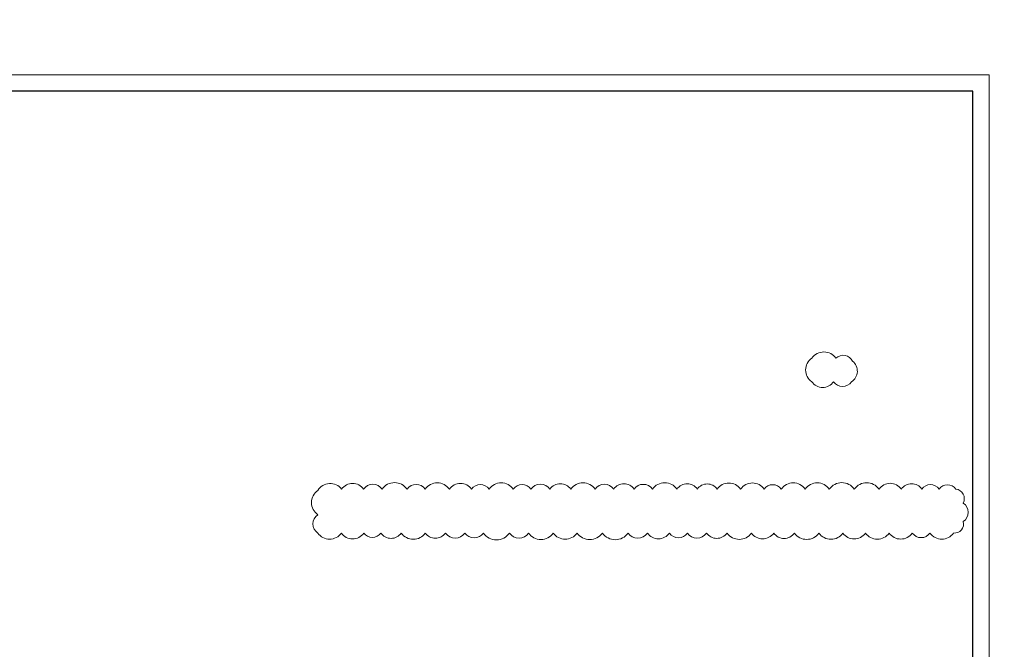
# Model space of a CAD drawing. Header units: millimetres. Extents: x -42044588 to 856694, y -806701 to 941911.
# Tile 62 of 256: x -51552 to -21516, y -424529 to -405341. Entities that reach past the tile are written whole.
import ezdxf

# ---------------------------------------------------------------- set-up
doc = ezdxf.new("R2010")
doc.units = ezdxf.units.MM
doc.layers.add('0 @ 100', color=7, linetype='Continuous')
doc.layers.add('ТОЛСТЫЕ_ОСНОВНЫЕ', color=6, linetype='Continuous')
doc.layers.add('907Сл Осевые', color=1, linetype='Continuous', lineweight=0)
doc.layers.add('ТОНКИЕ', color=7, linetype='Continuous', lineweight=9)
doc.styles.add('ГОСТ', font='GOST_Common.ttf')

# ---------------------------------------------------------------- blocks, each defined once
blk = doc.blocks.new('*U6686')
at = {"layer": 'ТОЛСТЫЕ_ОСНОВНЫЕ', "color": 6}
blk.add_lwpolyline([(20, 5), (886, 5), (886, 415), (20, 415)], close=True, dxfattribs=at)
at = {"layer": 'ТОНКИЕ'}
blk.add_lwpolyline([(0, 0), (891, 0), (891, 420), (0, 420)], close=True, dxfattribs=at)

msp = doc.modelspace()

# ---------------------------------------------------------------- linework, layer by layer
at = {"layer": '907Сл Осевые', "color": 240, "true_color": 0xed1f24}
for points in [[(-27392.262, -416374.011, 0.52056705), (-26722.344, -416374.011, 0.52056705), (-26177.775, -416374.011, 0.52056705), (-26144.333, -415752.157, 0.52056705), (-26652.152, -415658.991, 0.52056705), (-27386.873, -415658.991, 0.52056705)], [(-42459.045, -420986.241, 0.52056705), (-41739.33, -420986.241, 0.52056705), (-41055.77, -420986.241, 0.52056705), (-40536.104, -420986.241, 0.52056705), (-39911.387, -420986.241, 0.52056705), (-39180.923, -420986.241, 0.52056705), (-38563.302, -420986.241, 0.52056705), (-37971.472, -420986.241, 0.52056705), (-37406.037, -420986.241, 0.52056705), (-36610.249, -420986.241, 0.52056705), (-36028.663, -420986.241, 0.52056705), (-35275.979, -420986.241, 0.52056705), (-34549.141, -420986.241, 0.52056705), (-33775.775, -420986.241, 0.52056705), (-32992.868, -420986.241, 0.52056705), (-32404.279, -420986.241, 0.52056705), (-31730.772, -420986.241, 0.52056705), (-31182.751, -420986.241, 0.52056705), (-30601.716, -420986.241, 0.52056705), (-29972.577, -420986.241, 0.52056705), (-29229.698, -420986.241, 0.52056705), (-28550.515, -420986.241, 0.52056705), (-27917.594, -420986.241, 0.52056705), (-27169.351, -420986.241, 0.52056705), (-26440.178, -420986.241, 0.52056705), (-25753.972, -420986.241, 0.52056705), (-25029.863, -420986.241, 0.52056705), (-24321.794, -420986.241, 0.52056705), (-23782.626, -420986.241, 0.52056705), (-23063.79, -420986.241, 0.52056705), (-22766.367, -420638.531, 0.52056705), (-22766.367, -420070.881, 0.52056705), (-22996.891, -419647.482, 0.52056705), (-23506.348, -419647.482, 0.52056705), (-24028.633, -419647.482, 0.52056705), (-24656.618, -419647.482, 0.52056705), (-25337.587, -419647.482, 0.52056705), (-26091.599, -419647.482, 0.52056705), (-26853.859, -419647.482, 0.52056705), (-27589.386, -419647.482, 0.52056705), (-28320.664, -419647.482, 0.52056705), (-28839.14, -419647.482, 0.52056705), (-29559.212, -419647.482, 0.52056705), (-30275.174, -419647.482, 0.52056705), (-30880.646, -419647.482, 0.52056705), (-31498.633, -419647.482, 0.52056705), (-32248.259, -419647.482, 0.52056705), (-32808.393, -419647.482, 0.52056705), (-33431.911, -419647.482, 0.52056705), (-33996.933, -419647.482, 0.52056705), (-34743.08, -419647.482, 0.52056705), (-35377.099, -419647.482, 0.52056705), (-35959.499, -419647.482, 0.52056705), (-36493.549, -419647.482, 0.52056705), (-37233.69, -419647.482, 0.52056705), (-37768.234, -419647.482, 0.52056705), (-38444.295, -419647.482, 0.52056705), (-39183.383, -419647.482, 0.52056705), (-39735.368, -419647.482, 0.52056705), (-40498.581, -419647.482, 0.52056705), (-41060.61, -419647.482, 0.52056705), (-41731.929, -419647.482, 0.52056705), (-42459.045, -419687.076, 0.52056705), (-42459.045, -420426.448, 0.52056705)]]:
    msp.add_lwpolyline(points, format="xyb", close=True, dxfattribs=at)

# ---------------------------------------------------------------- block references
at = {"xscale": 100, "yscale": 100, "zscale": 100}
msp.add_blockref('*U6686', (-111078.223, -449018.639), dxfattribs=at)

# ---------------------------------------------------------------- texts
at = {"layer": '0 @ 100', "insert": (-41963.959, -385058.983), "char_height": 300, "width": 18500, "attachment_point": 1, "style": 'ГОСТ'}
msp.add_mtext('\\pi-900,l900,t900;{\\C7;1.^IАрмирование монолитной плиты  состоит из основного армирования ∅10 А500С с шагом  200х200мм  в нижней зоне, основного армирования ∅10 А500С с шагом  200х200мм  в  верхней зоне и дополнительного армирования, указанного на схемах армирования.\\P2.^IАрмирование плиты предусмотрено отдельными  стержнями заводской длины по осям Х и Y. При недостатке заводской длины стержней для армирования плиты, стыки стержней осуществлять внахлестку без  сварки. Стыки арматуры внахлестку должны располагаться вразбежку (через шаг). См. деталь стыковки арматуры.\\P3.^IВерхнюю и нижнюю арматуру вязать вязальной проволокой через пересечение.  Стержни основной и дополнительной арматуры укладывать в соответствии с сечениями .\\P4.^IПо периметру плиты и у отверстий  у концов основной арматуры устанавливать П-образные элементы Ск1.\\P5.^IПозиции со знаком "*" укладываются с шагом 100 мм\\P6.^IДля фиксации в проектном положении стержней верхней сетки устанавливать фиксаторы Ф1 с шагом 600х600мм.\\P7.^IДиаметр оправки стержня при d<20мм - 5d, при d≥20мм - 8d\\P8.^IКаркасы поперечного армирования устанавливаются до начала устройство верхней сетки армирования.\\P9.^IОбрамления отверстий см. лист 8. В местах расположения отверстий осуществить прерывания основной и дополнительной сеток арматуры. Отверстия обрамляются двумя стержнями арматуры, расход стали на обрамление учтен на листе 40.\\P10.^IПроемы размерами до 300х300 допускается выполнять по месту методом алмазного бурения.\\P11.^IСечения 3-3;4-4;5-5 см. лист 8.}', dxfattribs=at)

doc.saveas('drawing.dxf')
